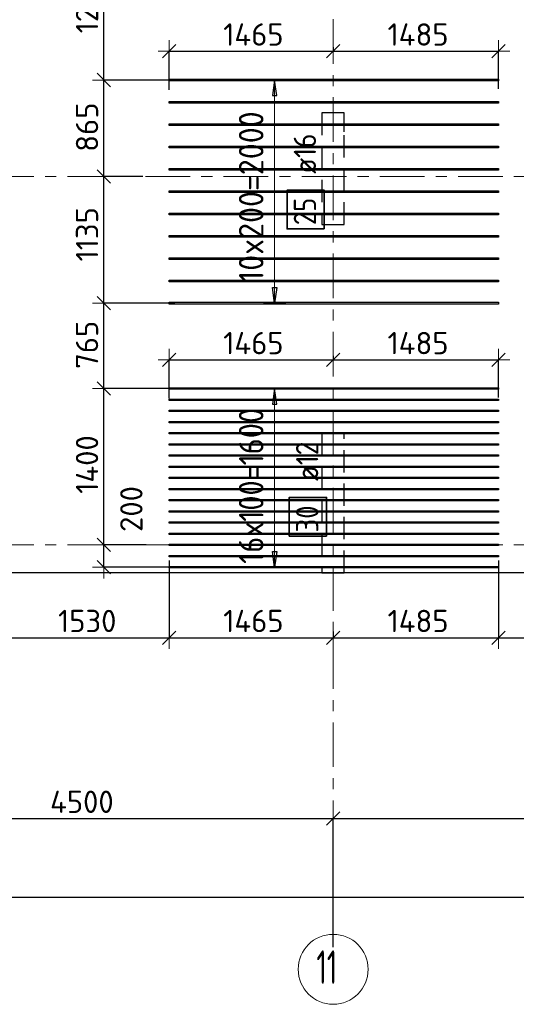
# Model space of a CAD drawing. Header units: metres. Extents: x -38 to 97, y -15 to 21.
# Tile 14 of 82: x 25.64 to 30.09, y -4.12 to 4.71. Entities that reach past the tile are written whole.
import ezdxf

# ---------------------------------------------------------------- set-up
doc = ezdxf.new("R2010")
doc.units = ezdxf.units.M
doc.header["$PDMODE"] = 65
for name, pattern in [('______11', [0.5, 0.4, -0.05, 0, -0.05]), ('______2', [0.27, 0.2, -0.07]), ('______5', [1.1, 0.8, -0.1, 0.1, -0.1])]:
    doc.linetypes.add(name, pattern=pattern)
for name, color, linetype, lineweight in [('XR$2$Осевая линия (1)', 7, '______5', 13), ('XR$2$Размерная линия (1)', 7, 'Continuous', 13), ('XR$3$Перекрытие (1)', 7, 'Continuous', 35), ('XR$3$Размерная линия (1)', 7, 'Continuous', 13)]:
    doc.layers.add(name, color=color, linetype=linetype, lineweight=lineweight)
doc.layers.add('XR$3$Арм.стержн.Доп. Арм верхн.зоны Х', color=7, linetype='Continuous', lineweight=35, true_color=0x8c8cff)
doc.layers.add('XR$5$Стена_ бетон несущ.', color=7, linetype='Continuous', lineweight=70, true_color=0xb4b496)
doc.styles.add('ISOCPEUR', font='txt')
doc.dimstyles.new('DIMSTYLE_3', dxfattribs={"dimtxt": 0.2, "dimasz": 0.2, "dimexe": 0, "dimexo": 0, "dimgap": 0.1, "dimtad": 2, "dimdec": 0, "dimlfac": 1000, "dimrnd": 5, "dimzin": 12, "dimdsep": 46, "dimtxsty": 'ISOCPEUR', "dimblk1": 'ALL_ML_STRICH', "dimblk2": 'ALL_ML_STRICH', "dimsah": 1, "dimcen": 0, "dimclrd": 7, "dimclre": 256, "dimclrt": 7, "dimadec": 0, "dimazin": 0, "dimtfac": 1, "dimtdec": 0, "dimtix": 1, "dimtmove": 2, "dimatfit": 3, "dimfxl": 0, "dimtzin": 0, "dimlwd": 0, "dimlwe": -3, "dimarcsym": 0})
doc.dimstyles.new('DIMSTYLE_7', dxfattribs={"dimtxt": 0.2, "dimasz": 0.2, "dimexe": 0, "dimexo": 0, "dimgap": 0.1, "dimtad": 0, "dimdec": 0, "dimlfac": 1000, "dimrnd": 5, "dimzin": 12, "dimdsep": 46, "dimtxsty": 'ISOCPEUR', "dimblk1": 'ALL_ML_STRICH', "dimblk2": 'ALL_ML_STRICH', "dimsah": 1, "dimcen": 0, "dimclrd": 7, "dimclre": 256, "dimclrt": 7, "dimadec": 0, "dimazin": 0, "dimtfac": 1, "dimtdec": 0, "dimtix": 1, "dimtmove": 2, "dimatfit": 3, "dimfxl": 0, "dimtvp": 1.2, "dimtzin": 0, "dimlwd": 0, "dimlwe": -3, "dimarcsym": 0})

# ---------------------------------------------------------------- blocks, each defined once
blk = doc.blocks.new('ALL_ML_STRICH')
at = {"color": 0, "linetype": 'ByBlock', "lineweight": -2}
for p, q in [((0, -0.5), (0, 0.5)), ((-1, 0), (0.5, 0)), ((-0.3, -0.3), (0.3, 0.3))]:
    blk.add_line(p, q, dxfattribs=at)
blk = doc.blocks.new('*D12')
at = {"layer": 'DEFPOINTS', "color": 7, "linetype": 'Continuous', "lineweight": 13, "transparency": 33554687}
for p in [(0.5, -3.1033), (0.5, -3.1563), (61.6, -3.1401)]:
    blk.add_point(p, dxfattribs=at)
at = {"layer": 'XR$2$Размерная линия (1)', "color": 9, "linetype": 'Continuous', "lineweight": -2, "true_color": 0xc7c7c7, "transparency": 33554687}
for p, q in [((0.5, -3.1233), (0.5, -3.1563)), ((61.6, -3.1563), (61.6, -3.1563))]:
    blk.add_line(p, q, dxfattribs=at)
at = {"layer": 'XR$2$Размерная линия (1)', "color": 7, "linetype": 'Continuous', "lineweight": -2, "transparency": 33554687}
blk.add_line((0.5, -3.1563), (61.6, -3.1563), dxfattribs=at)
at = {"layer": 'XR$2$Размерная линия (1)', "color": 7, "linetype": 'Continuous', "lineweight": 13, "transparency": 33554687, "xscale": 0.2, "yscale": 0.2, "zscale": 0.2, "rotation": 180}
blk.add_blockref('ALL_ML_STRICH', (0.5, -3.1563), dxfattribs=at)
at = {"layer": 'XR$2$Размерная линия (1)', "color": 7, "linetype": 'Continuous', "lineweight": 13, "transparency": 33554687, "xscale": 0.2, "yscale": 0.2, "zscale": 0.2}
blk.add_blockref('ALL_ML_STRICH', (61.6, -3.1563), dxfattribs=at)
at = {"layer": 'XR$2$Размерная линия (1)', "color": 7, "linetype": 'Continuous', "lineweight": 13, "transparency": 33554687, "insert": (31.1, -3.0063), "char_height": 0.2, "width": 1, "attachment_point": 5, "style": 'ISOCPEUR'}
blk.add_mtext('\\A1;{61100}', dxfattribs=at)
blk = doc.blocks.new('*D18')
at = {"layer": 'DEFPOINTS', "color": 7, "linetype": 'Continuous', "lineweight": 13, "transparency": 33554687}
for p in [(23.95, -2.452), (23.95, -3.5208), (28.45, -3.6233)]:
    blk.add_point(p, dxfattribs=at)
at = {"layer": 'XR$2$Размерная линия (1)', "color": 9, "linetype": 'Continuous', "lineweight": -2, "true_color": 0xc7c7c7, "transparency": 33554687}
for p, q in [((23.95, -3.5008), (23.95, -2.452)), ((28.45, -3.6033), (28.45, -2.452))]:
    blk.add_line(p, q, dxfattribs=at)
at = {"layer": 'XR$2$Размерная линия (1)', "color": 7, "linetype": 'Continuous', "lineweight": -2, "transparency": 33554687}
blk.add_line((23.95, -2.452), (28.45, -2.452), dxfattribs=at)
at = {"layer": 'XR$2$Размерная линия (1)', "color": 7, "linetype": 'Continuous', "lineweight": 13, "transparency": 33554687, "xscale": 0.2, "yscale": 0.2, "zscale": 0.2, "rotation": 180}
blk.add_blockref('ALL_ML_STRICH', (23.95, -2.452), dxfattribs=at)
at = {"layer": 'XR$2$Размерная линия (1)', "color": 7, "linetype": 'Continuous', "lineweight": 13, "transparency": 33554687, "xscale": 0.2, "yscale": 0.2, "zscale": 0.2}
blk.add_blockref('ALL_ML_STRICH', (28.45, -2.452), dxfattribs=at)
at = {"layer": 'XR$2$Размерная линия (1)', "color": 7, "linetype": 'Continuous', "lineweight": 13, "transparency": 33554687, "insert": (26.2, -2.302), "char_height": 0.2, "width": 0.8, "attachment_point": 5, "style": 'ISOCPEUR'}
blk.add_mtext('\\A1;{4500}', dxfattribs=at)
blk = doc.blocks.new('*D19')
at = {"layer": 'DEFPOINTS', "color": 7, "linetype": 'Continuous', "lineweight": 13, "transparency": 33554687}
for p in [(28.45, -2.452), (32.55, -2.8016), (28.45, -3.6233)]:
    blk.add_point(p, dxfattribs=at)
at = {"layer": 'XR$2$Размерная линия (1)', "color": 9, "linetype": 'Continuous', "lineweight": -2, "true_color": 0xc7c7c7, "transparency": 33554687}
for p, q in [((28.45, -3.6033), (28.45, -2.452)), ((32.55, -2.7816), (32.55, -2.452))]:
    blk.add_line(p, q, dxfattribs=at)
at = {"layer": 'XR$2$Размерная линия (1)', "color": 7, "linetype": 'Continuous', "lineweight": -2, "transparency": 33554687}
blk.add_line((28.45, -2.452), (32.55, -2.452), dxfattribs=at)
at = {"layer": 'XR$2$Размерная линия (1)', "color": 7, "linetype": 'Continuous', "lineweight": 13, "transparency": 33554687, "xscale": 0.2, "yscale": 0.2, "zscale": 0.2, "rotation": 180}
blk.add_blockref('ALL_ML_STRICH', (28.45, -2.452), dxfattribs=at)
at = {"layer": 'XR$2$Размерная линия (1)', "color": 7, "linetype": 'Continuous', "lineweight": 13, "transparency": 33554687, "xscale": 0.2, "yscale": 0.2, "zscale": 0.2}
blk.add_blockref('ALL_ML_STRICH', (32.55, -2.452), dxfattribs=at)
at = {"layer": 'XR$2$Размерная линия (1)', "color": 7, "linetype": 'Continuous', "lineweight": 13, "transparency": 33554687, "insert": (30.52, -2.302), "char_height": 0.2, "width": 0.8, "attachment_point": 5, "style": 'ISOCPEUR'}
blk.add_mtext('\\A1;{4100}', dxfattribs=at)
blk = doc.blocks.new('*D111')
at = {"layer": 'DEFPOINTS', "color": 7, "linetype": 'Continuous', "lineweight": 13, "transparency": 33554687}
for p in [(25.4529, -0.0957), (26.9829, -0.1211), (25.4529, -0.8318)]:
    blk.add_point(p, dxfattribs=at)
at = {"layer": 'XR$3$Размерная линия (1)', "color": 9, "linetype": 'Continuous', "lineweight": -2, "true_color": 0xc7c7c7, "transparency": 33554687}
for p, q in [((25.4529, -0.1157), (25.4529, -0.8318)), ((26.9829, -0.1411), (26.9829, -0.8318))]:
    blk.add_line(p, q, dxfattribs=at)
at = {"layer": 'XR$3$Размерная линия (1)', "color": 7, "linetype": 'Continuous', "lineweight": -2, "transparency": 33554687}
blk.add_line((25.4529, -0.8318), (26.9829, -0.8318), dxfattribs=at)
at = {"layer": 'XR$3$Размерная линия (1)', "color": 7, "linetype": 'Continuous', "lineweight": 13, "transparency": 33554687, "xscale": 0.2, "yscale": 0.2, "zscale": 0.2, "rotation": 180}
blk.add_blockref('ALL_ML_STRICH', (25.4529, -0.8318), dxfattribs=at)
at = {"layer": 'XR$3$Размерная линия (1)', "color": 7, "linetype": 'Continuous', "lineweight": 13, "transparency": 33554687, "xscale": 0.2, "yscale": 0.2, "zscale": 0.2}
blk.add_blockref('ALL_ML_STRICH', (26.9829, -0.8318), dxfattribs=at)
at = {"layer": 'XR$3$Размерная линия (1)', "color": 7, "linetype": 'Continuous', "lineweight": 13, "transparency": 33554687, "insert": (26.2479, -0.6818), "char_height": 0.2, "width": 0.8, "attachment_point": 5, "style": 'ISOCPEUR'}
blk.add_mtext('\\A1;{1530}', dxfattribs=at)
blk = doc.blocks.new('*D112')
at = {"layer": 'DEFPOINTS', "color": 7, "linetype": 'Continuous', "lineweight": 13, "transparency": 33554687}
for p in [(26.9829, -0.1211), (28.45, -0.7547), (26.9829, -0.8318)]:
    blk.add_point(p, dxfattribs=at)
at = {"layer": 'XR$3$Размерная линия (1)', "color": 9, "linetype": 'Continuous', "lineweight": -2, "true_color": 0xc7c7c7, "transparency": 33554687}
for p, q in [((26.9829, -0.1411), (26.9829, -0.8318)), ((28.45, -0.7747), (28.45, -0.8318))]:
    blk.add_line(p, q, dxfattribs=at)
at = {"layer": 'XR$3$Размерная линия (1)', "color": 7, "linetype": 'Continuous', "lineweight": -2, "transparency": 33554687}
blk.add_line((26.9829, -0.8318), (28.45, -0.8318), dxfattribs=at)
at = {"layer": 'XR$3$Размерная линия (1)', "color": 7, "linetype": 'Continuous', "lineweight": 13, "transparency": 33554687, "xscale": 0.2, "yscale": 0.2, "zscale": 0.2, "rotation": 180}
blk.add_blockref('ALL_ML_STRICH', (26.9829, -0.8318), dxfattribs=at)
at = {"layer": 'XR$3$Размерная линия (1)', "color": 7, "linetype": 'Continuous', "lineweight": 13, "transparency": 33554687, "xscale": 0.2, "yscale": 0.2, "zscale": 0.2}
blk.add_blockref('ALL_ML_STRICH', (28.45, -0.8318), dxfattribs=at)
at = {"layer": 'XR$3$Размерная линия (1)', "color": 7, "linetype": 'Continuous', "lineweight": 13, "transparency": 33554687, "insert": (27.7364, -0.6818), "char_height": 0.2, "width": 0.8, "attachment_point": 5, "style": 'ISOCPEUR'}
blk.add_mtext('\\A1;{1465}', dxfattribs=at)
blk = doc.blocks.new('*D113')
at = {"layer": 'DEFPOINTS', "color": 7, "linetype": 'Continuous', "lineweight": 13, "transparency": 33554687}
for p in [(29.9329, -0.1211), (28.45, -0.7547), (28.45, -0.8318)]:
    blk.add_point(p, dxfattribs=at)
at = {"layer": 'XR$3$Размерная линия (1)', "color": 9, "linetype": 'Continuous', "lineweight": -2, "true_color": 0xc7c7c7, "transparency": 33554687}
for p, q in [((29.9329, -0.1411), (29.9329, -0.8318)), ((28.45, -0.7747), (28.45, -0.8318))]:
    blk.add_line(p, q, dxfattribs=at)
at = {"layer": 'XR$3$Размерная линия (1)', "color": 7, "linetype": 'Continuous', "lineweight": -2, "transparency": 33554687}
blk.add_line((28.45, -0.8318), (29.9329, -0.8318), dxfattribs=at)
at = {"layer": 'XR$3$Размерная линия (1)', "color": 7, "linetype": 'Continuous', "lineweight": 13, "transparency": 33554687, "xscale": 0.2, "yscale": 0.2, "zscale": 0.2, "rotation": 180}
blk.add_blockref('ALL_ML_STRICH', (28.45, -0.8318), dxfattribs=at)
at = {"layer": 'XR$3$Размерная линия (1)', "color": 7, "linetype": 'Continuous', "lineweight": 13, "transparency": 33554687, "xscale": 0.2, "yscale": 0.2, "zscale": 0.2}
blk.add_blockref('ALL_ML_STRICH', (29.9329, -0.8318), dxfattribs=at)
at = {"layer": 'XR$3$Размерная линия (1)', "color": 7, "linetype": 'Continuous', "lineweight": 13, "transparency": 33554687, "insert": (29.2114, -0.6818), "char_height": 0.2, "width": 0.8, "attachment_point": 5, "style": 'ISOCPEUR'}
blk.add_mtext('\\A1;{1485}', dxfattribs=at)
blk = doc.blocks.new('*D114')
at = {"layer": 'DEFPOINTS', "color": 7, "linetype": 'Continuous', "lineweight": 13, "transparency": 33554687}
for p in [(29.9329, -0.1211), (31.45, -0.2068), (29.9329, -0.8318)]:
    blk.add_point(p, dxfattribs=at)
at = {"layer": 'XR$3$Размерная линия (1)', "color": 9, "linetype": 'Continuous', "lineweight": -2, "true_color": 0xc7c7c7, "transparency": 33554687}
for p, q in [((29.9329, -0.1411), (29.9329, -0.8318)), ((31.45, -0.2268), (31.45, -0.8318))]:
    blk.add_line(p, q, dxfattribs=at)
at = {"layer": 'XR$3$Размерная линия (1)', "color": 7, "linetype": 'Continuous', "lineweight": -2, "transparency": 33554687}
blk.add_line((29.9329, -0.8318), (31.45, -0.8318), dxfattribs=at)
at = {"layer": 'XR$3$Размерная линия (1)', "color": 7, "linetype": 'Continuous', "lineweight": 13, "transparency": 33554687, "xscale": 0.2, "yscale": 0.2, "zscale": 0.2, "rotation": 180}
blk.add_blockref('ALL_ML_STRICH', (29.9329, -0.8318), dxfattribs=at)
at = {"layer": 'XR$3$Размерная линия (1)', "color": 7, "linetype": 'Continuous', "lineweight": 13, "transparency": 33554687, "xscale": 0.2, "yscale": 0.2, "zscale": 0.2}
blk.add_blockref('ALL_ML_STRICH', (31.45, -0.8318), dxfattribs=at)
at = {"layer": 'XR$3$Размерная линия (1)', "color": 7, "linetype": 'Continuous', "lineweight": 13, "transparency": 33554687, "insert": (30.7414, -0.6818), "char_height": 0.2, "width": 0.8, "attachment_point": 5, "style": 'ISOCPEUR'}
blk.add_mtext('\\A1;{1515}', dxfattribs=at)
blk = doc.blocks.new('*D147')
at = {"layer": 'DEFPOINTS', "color": 7, "linetype": 'Continuous', "lineweight": 13, "transparency": 33554687}
for p in [(28.45, 1.7147), (26.9829, 1.6579), (26.9829, 1.293)]:
    blk.add_point(p, dxfattribs=at)
at = {"layer": 'XR$3$Размерная линия (1)', "color": 9, "linetype": 'Continuous', "lineweight": -2, "true_color": 0xc7c7c7, "transparency": 33554687}
for p, q in [((28.45, 1.6947), (28.45, 1.6579)), ((26.9829, 1.313), (26.9829, 1.6579))]:
    blk.add_line(p, q, dxfattribs=at)
at = {"layer": 'XR$3$Размерная линия (1)', "color": 7, "linetype": 'Continuous', "lineweight": -2, "transparency": 33554687}
blk.add_line((26.9829, 1.6579), (28.45, 1.6579), dxfattribs=at)
at = {"layer": 'XR$3$Размерная линия (1)', "color": 7, "linetype": 'Continuous', "lineweight": 13, "transparency": 33554687, "xscale": 0.2, "yscale": 0.2, "zscale": 0.2, "rotation": 180}
blk.add_blockref('ALL_ML_STRICH', (26.9829, 1.6579), dxfattribs=at)
at = {"layer": 'XR$3$Размерная линия (1)', "color": 7, "linetype": 'Continuous', "lineweight": 13, "transparency": 33554687, "xscale": 0.2, "yscale": 0.2, "zscale": 0.2}
blk.add_blockref('ALL_ML_STRICH', (28.45, 1.6579), dxfattribs=at)
at = {"layer": 'XR$3$Размерная линия (1)', "color": 7, "linetype": 'Continuous', "lineweight": 13, "transparency": 33554687, "insert": (27.7364, 1.8079), "char_height": 0.2, "width": 0.8, "attachment_point": 5, "style": 'ISOCPEUR'}
blk.add_mtext('\\A1;{1465}', dxfattribs=at)
blk = doc.blocks.new('*D148')
at = {"layer": 'DEFPOINTS', "color": 7, "linetype": 'Continuous', "lineweight": 13, "transparency": 33554687}
for p in [(28.45, 1.7147), (28.45, 1.6579), (29.9329, 1.3011)]:
    blk.add_point(p, dxfattribs=at)
at = {"layer": 'XR$3$Размерная линия (1)', "color": 9, "linetype": 'Continuous', "lineweight": -2, "true_color": 0xc7c7c7, "transparency": 33554687}
for p, q in [((28.45, 1.6947), (28.45, 1.6579)), ((29.9329, 1.3211), (29.9329, 1.6579))]:
    blk.add_line(p, q, dxfattribs=at)
at = {"layer": 'XR$3$Размерная линия (1)', "color": 7, "linetype": 'Continuous', "lineweight": -2, "transparency": 33554687}
blk.add_line((28.45, 1.6579), (29.9329, 1.6579), dxfattribs=at)
at = {"layer": 'XR$3$Размерная линия (1)', "color": 7, "linetype": 'Continuous', "lineweight": 13, "transparency": 33554687, "xscale": 0.2, "yscale": 0.2, "zscale": 0.2, "rotation": 180}
blk.add_blockref('ALL_ML_STRICH', (28.45, 1.6579), dxfattribs=at)
at = {"layer": 'XR$3$Размерная линия (1)', "color": 7, "linetype": 'Continuous', "lineweight": 13, "transparency": 33554687, "xscale": 0.2, "yscale": 0.2, "zscale": 0.2}
blk.add_blockref('ALL_ML_STRICH', (29.9329, 1.6579), dxfattribs=at)
at = {"layer": 'XR$3$Размерная линия (1)', "color": 7, "linetype": 'Continuous', "lineweight": 13, "transparency": 33554687, "insert": (29.2114, 1.8079), "char_height": 0.2, "width": 0.8, "attachment_point": 5, "style": 'ISOCPEUR'}
blk.add_mtext('\\A1;{1485}', dxfattribs=at)
blk = doc.blocks.new('*D149')
at = {"layer": 'DEFPOINTS', "color": 7, "linetype": 'Continuous', "lineweight": 13, "transparency": 33554687}
for p in [(26.9829, 4.4229), (28.45, 4.4797), (26.9829, 4.058)]:
    blk.add_point(p, dxfattribs=at)
at = {"layer": 'XR$3$Размерная линия (1)', "color": 9, "linetype": 'Continuous', "lineweight": -2, "true_color": 0xc7c7c7, "transparency": 33554687}
for p, q in [((26.9829, 4.078), (26.9829, 4.4229)), ((28.45, 4.4597), (28.45, 4.4229))]:
    blk.add_line(p, q, dxfattribs=at)
at = {"layer": 'XR$3$Размерная линия (1)', "color": 7, "linetype": 'Continuous', "lineweight": -2, "transparency": 33554687}
blk.add_line((26.9829, 4.4229), (28.45, 4.4229), dxfattribs=at)
at = {"layer": 'XR$3$Размерная линия (1)', "color": 7, "linetype": 'Continuous', "lineweight": 13, "transparency": 33554687, "xscale": 0.2, "yscale": 0.2, "zscale": 0.2, "rotation": 180}
blk.add_blockref('ALL_ML_STRICH', (26.9829, 4.4229), dxfattribs=at)
at = {"layer": 'XR$3$Размерная линия (1)', "color": 7, "linetype": 'Continuous', "lineweight": 13, "transparency": 33554687, "xscale": 0.2, "yscale": 0.2, "zscale": 0.2}
blk.add_blockref('ALL_ML_STRICH', (28.45, 4.4229), dxfattribs=at)
at = {"layer": 'XR$3$Размерная линия (1)', "color": 7, "linetype": 'Continuous', "lineweight": 13, "transparency": 33554687, "insert": (27.7364, 4.5729), "char_height": 0.2, "width": 0.8, "attachment_point": 5, "style": 'ISOCPEUR'}
blk.add_mtext('\\A1;{1465}', dxfattribs=at)
blk = doc.blocks.new('*D150')
at = {"layer": 'DEFPOINTS', "color": 7, "linetype": 'Continuous', "lineweight": 13, "transparency": 33554687}
for p in [(28.45, 4.4797), (28.45, 4.4229), (29.9329, 4.0661)]:
    blk.add_point(p, dxfattribs=at)
at = {"layer": 'XR$3$Размерная линия (1)', "color": 9, "linetype": 'Continuous', "lineweight": -2, "true_color": 0xc7c7c7, "transparency": 33554687}
for p, q in [((28.45, 4.4597), (28.45, 4.4229)), ((29.9329, 4.0861), (29.9329, 4.4229))]:
    blk.add_line(p, q, dxfattribs=at)
at = {"layer": 'XR$3$Размерная линия (1)', "color": 7, "linetype": 'Continuous', "lineweight": -2, "transparency": 33554687}
blk.add_line((28.45, 4.4229), (29.9329, 4.4229), dxfattribs=at)
at = {"layer": 'XR$3$Размерная линия (1)', "color": 7, "linetype": 'Continuous', "lineweight": 13, "transparency": 33554687, "xscale": 0.2, "yscale": 0.2, "zscale": 0.2, "rotation": 180}
blk.add_blockref('ALL_ML_STRICH', (28.45, 4.4229), dxfattribs=at)
at = {"layer": 'XR$3$Размерная линия (1)', "color": 7, "linetype": 'Continuous', "lineweight": 13, "transparency": 33554687, "xscale": 0.2, "yscale": 0.2, "zscale": 0.2}
blk.add_blockref('ALL_ML_STRICH', (29.9329, 4.4229), dxfattribs=at)
at = {"layer": 'XR$3$Размерная линия (1)', "color": 7, "linetype": 'Continuous', "lineweight": 13, "transparency": 33554687, "insert": (29.2114, 4.5729), "char_height": 0.2, "width": 0.8, "attachment_point": 5, "style": 'ISOCPEUR'}
blk.add_mtext('\\A1;{1485}', dxfattribs=at)
blk = doc.blocks.new('*D155')
at = {"layer": 'DEFPOINTS', "color": 7, "linetype": 'Continuous', "lineweight": 13, "transparency": 33554687}
for p in [(26.7968, 0), (26.3962, -0.1998), (27.0589, -0.1998)]:
    blk.add_point(p, dxfattribs=at)
at = {"layer": 'XR$3$Размерная линия (1)', "color": 9, "linetype": 'Continuous', "lineweight": -2, "true_color": 0xc7c7c7, "transparency": 33554687}
for p, q in [((26.7768, 0), (26.3962, 0)), ((27.0389, -0.1998), (26.3962, -0.1998))]:
    blk.add_line(p, q, dxfattribs=at)
at = {"layer": 'XR$3$Размерная линия (1)', "color": 7, "linetype": 'Continuous', "lineweight": -2, "transparency": 33554687}
blk.add_line((26.3962, -0.1998), (26.3962, 0), dxfattribs=at)
at = {"layer": 'XR$3$Размерная линия (1)', "color": 7, "linetype": 'Continuous', "lineweight": 13, "transparency": 33554687, "xscale": 0.2, "yscale": 0.2, "zscale": 0.2}
for p, rotation in [((26.3962, 0), 90), ((26.3962, -0.1998), 270)]:
    blk.add_blockref('ALL_ML_STRICH', p, dxfattribs=dict(at, rotation=rotation))
at = {"layer": 'XR$3$Размерная линия (1)', "color": 7, "linetype": 'Continuous', "lineweight": 13, "transparency": 33554687, "insert": (26.6433, 0.3216), "char_height": 0.2, "width": 0.6, "attachment_point": 5, "rotation": 90, "style": 'ISOCPEUR'}
blk.add_mtext('\\A1;{200}', dxfattribs=at)
blk = doc.blocks.new('*D156')
at = {"layer": 'DEFPOINTS', "color": 7, "linetype": 'Continuous', "lineweight": 13, "transparency": 33554687}
for p in [(27.0913, 1.4002), (26.3962, 0), (26.7968, 0)]:
    blk.add_point(p, dxfattribs=at)
at = {"layer": 'XR$3$Размерная линия (1)', "color": 9, "linetype": 'Continuous', "lineweight": -2, "true_color": 0xc7c7c7, "transparency": 33554687}
for p, q in [((27.0713, 1.4002), (26.3962, 1.4002)), ((26.7768, 0), (26.3962, 0))]:
    blk.add_line(p, q, dxfattribs=at)
at = {"layer": 'XR$3$Размерная линия (1)', "color": 7, "linetype": 'Continuous', "lineweight": -2, "transparency": 33554687}
blk.add_line((26.3962, 0), (26.3962, 1.4002), dxfattribs=at)
at = {"layer": 'XR$3$Размерная линия (1)', "color": 7, "linetype": 'Continuous', "lineweight": 13, "transparency": 33554687, "xscale": 0.2, "yscale": 0.2, "zscale": 0.2}
for p, rotation in [((26.3962, 1.4002), 90), ((26.3962, 0), 270)]:
    blk.add_blockref('ALL_ML_STRICH', p, dxfattribs=dict(at, rotation=rotation))
at = {"layer": 'XR$3$Размерная линия (1)', "color": 7, "linetype": 'Continuous', "lineweight": 13, "transparency": 33554687, "insert": (26.2462, 0.7201), "char_height": 0.2, "width": 0.8, "attachment_point": 5, "rotation": 90, "style": 'ISOCPEUR'}
blk.add_mtext('\\A1;{1400}', dxfattribs=at)
blk = doc.blocks.new('*D157')
at = {"layer": 'DEFPOINTS', "color": 7, "linetype": 'Continuous', "lineweight": 13, "transparency": 33554687}
for p in [(27.0518, 2.1652), (26.3962, 1.4002), (27.0913, 1.4002)]:
    blk.add_point(p, dxfattribs=at)
at = {"layer": 'XR$3$Размерная линия (1)', "color": 9, "linetype": 'Continuous', "lineweight": -2, "true_color": 0xc7c7c7, "transparency": 33554687}
for p, q in [((27.0318, 2.1652), (26.3962, 2.1652)), ((27.0713, 1.4002), (26.3962, 1.4002))]:
    blk.add_line(p, q, dxfattribs=at)
at = {"layer": 'XR$3$Размерная линия (1)', "color": 7, "linetype": 'Continuous', "lineweight": -2, "transparency": 33554687}
blk.add_line((26.3962, 1.4002), (26.3962, 2.1652), dxfattribs=at)
at = {"layer": 'XR$3$Размерная линия (1)', "color": 7, "linetype": 'Continuous', "lineweight": 13, "transparency": 33554687, "xscale": 0.2, "yscale": 0.2, "zscale": 0.2}
for p, rotation in [((26.3962, 2.1652), 90), ((26.3962, 1.4002), 270)]:
    blk.add_blockref('ALL_ML_STRICH', p, dxfattribs=dict(at, rotation=rotation))
at = {"layer": 'XR$3$Размерная линия (1)', "color": 7, "linetype": 'Continuous', "lineweight": 13, "transparency": 33554687, "insert": (26.2462, 1.7927), "char_height": 0.2, "width": 0.6, "attachment_point": 5, "rotation": 90, "style": 'ISOCPEUR'}
blk.add_mtext('\\A1;{765}', dxfattribs=at)
blk = doc.blocks.new('*D158')
at = {"layer": 'DEFPOINTS', "color": 7, "linetype": 'Continuous', "lineweight": 13, "transparency": 33554687}
for p in [(26.7651, 3.3), (26.3962, 2.1652), (27.0518, 2.1652)]:
    blk.add_point(p, dxfattribs=at)
at = {"layer": 'XR$3$Размерная линия (1)', "color": 9, "linetype": 'Continuous', "lineweight": -2, "true_color": 0xc7c7c7, "transparency": 33554687}
for p, q in [((26.7451, 3.3), (26.3962, 3.3)), ((27.0318, 2.1652), (26.3962, 2.1652))]:
    blk.add_line(p, q, dxfattribs=at)
at = {"layer": 'XR$3$Размерная линия (1)', "color": 7, "linetype": 'Continuous', "lineweight": -2, "transparency": 33554687}
blk.add_line((26.3962, 2.1652), (26.3962, 3.3), dxfattribs=at)
at = {"layer": 'XR$3$Размерная линия (1)', "color": 7, "linetype": 'Continuous', "lineweight": 13, "transparency": 33554687, "xscale": 0.2, "yscale": 0.2, "zscale": 0.2}
for p, rotation in [((26.3962, 3.3), 90), ((26.3962, 2.1652), 270)]:
    blk.add_blockref('ALL_ML_STRICH', p, dxfattribs=dict(at, rotation=rotation))
at = {"layer": 'XR$3$Размерная линия (1)', "color": 7, "linetype": 'Continuous', "lineweight": 13, "transparency": 33554687, "insert": (26.2462, 2.7826), "char_height": 0.2, "width": 0.8, "attachment_point": 5, "rotation": 90, "style": 'ISOCPEUR'}
blk.add_mtext('\\A1;{1135}', dxfattribs=at)
blk = doc.blocks.new('*D159')
at = {"layer": 'DEFPOINTS', "color": 7, "linetype": 'Continuous', "lineweight": 13, "transparency": 33554687}
for p in [(27.0481, 4.1652), (26.3962, 3.3), (26.7651, 3.3)]:
    blk.add_point(p, dxfattribs=at)
at = {"layer": 'XR$3$Размерная линия (1)', "color": 9, "linetype": 'Continuous', "lineweight": -2, "true_color": 0xc7c7c7, "transparency": 33554687}
for p, q in [((27.0281, 4.1652), (26.3962, 4.1652)), ((26.7451, 3.3), (26.3962, 3.3))]:
    blk.add_line(p, q, dxfattribs=at)
at = {"layer": 'XR$3$Размерная линия (1)', "color": 7, "linetype": 'Continuous', "lineweight": -2, "transparency": 33554687}
blk.add_line((26.3962, 3.3), (26.3962, 4.1652), dxfattribs=at)
at = {"layer": 'XR$3$Размерная линия (1)', "color": 7, "linetype": 'Continuous', "lineweight": 13, "transparency": 33554687, "xscale": 0.2, "yscale": 0.2, "zscale": 0.2}
for p, rotation in [((26.3962, 4.1652), 90), ((26.3962, 3.3), 270)]:
    blk.add_blockref('ALL_ML_STRICH', p, dxfattribs=dict(at, rotation=rotation))
at = {"layer": 'XR$3$Размерная линия (1)', "color": 7, "linetype": 'Continuous', "lineweight": 13, "transparency": 33554687, "insert": (26.2462, 3.7426), "char_height": 0.2, "width": 0.6, "attachment_point": 5, "rotation": 90, "style": 'ISOCPEUR'}
blk.add_mtext('\\A1;{865}', dxfattribs=at)
blk = doc.blocks.new('*D160')
at = {"layer": 'DEFPOINTS', "color": 7, "linetype": 'Continuous', "lineweight": 13, "transparency": 33554687}
for p in [(27.0588, 5.3752), (26.3962, 4.1652), (27.0481, 4.1652)]:
    blk.add_point(p, dxfattribs=at)
at = {"layer": 'XR$3$Размерная линия (1)', "color": 9, "linetype": 'Continuous', "lineweight": -2, "true_color": 0xc7c7c7, "transparency": 33554687}
for p, q in [((27.0388, 5.3752), (26.3962, 5.3752)), ((27.0281, 4.1652), (26.3962, 4.1652))]:
    blk.add_line(p, q, dxfattribs=at)
at = {"layer": 'XR$3$Размерная линия (1)', "color": 7, "linetype": 'Continuous', "lineweight": -2, "transparency": 33554687}
blk.add_line((26.3962, 4.1652), (26.3962, 5.3752), dxfattribs=at)
at = {"layer": 'XR$3$Размерная линия (1)', "color": 7, "linetype": 'Continuous', "lineweight": 13, "transparency": 33554687, "xscale": 0.2, "yscale": 0.2, "zscale": 0.2}
for p, rotation in [((26.3962, 5.3752), 90), ((26.3962, 4.1652), 270)]:
    blk.add_blockref('ALL_ML_STRICH', p, dxfattribs=dict(at, rotation=rotation))
at = {"layer": 'XR$3$Размерная линия (1)', "color": 7, "linetype": 'Continuous', "lineweight": 13, "transparency": 33554687, "insert": (26.2462, 4.8202), "char_height": 0.2, "width": 0.8, "attachment_point": 5, "rotation": 90, "style": 'ISOCPEUR'}
blk.add_mtext('\\A1;{1210}', dxfattribs=at)

msp = doc.modelspace()

# ---------------------------------------------------------------- linework, layer by layer
at = {"layer": 'XR$2$Осевая линия (1)', "color": 253, "linetype": '______11', "lineweight": 13, "true_color": 0xa0a0a0, "transparency": 33554687}
for p, q in [((28.45, -3.39), (28.45, 8.92)), ((-2.63, 3.3), (62.6, 3.3)), ((-2.63, 0), (62.6, 0))]:
    msp.add_line(p, q, dxfattribs=at)
at = {"layer": 'XR$2$Осевая линия (1)', "color": 7, "linetype": 'Continuous', "lineweight": 13, "transparency": 33554687}
msp.add_circle((28.4509, -3.8029), 0.3134, dxfattribs=at)
at = {"layer": 'XR$3$Арм.стержн.Доп. Арм верхн.зоны Х', "color": 253, "linetype": 'Continuous', "lineweight": -3, "true_color": 0xa0a0a0, "transparency": 33554687}
for p, q in [((27.9266, 4.1652), (27.8266, 4.1652)), ((27.9266, 4.1652), (28.0266, 4.1652)), ((27.9266, 2.1652), (27.8266, 2.1652)), ((27.9266, 2.1652), (28.0266, 2.1652)), ((27.9266, 1.4002), (27.8266, 1.4002)), ((27.9266, 1.4002), (28.0266, 1.4002)), ((27.9266, -0.1998), (27.8266, -0.1998)), ((27.9266, -0.1998), (28.0266, -0.1998))]:
    msp.add_line(p, q, dxfattribs=at)
at = {"layer": 'XR$3$Арм.стержн.Доп. Арм верхн.зоны Х', "color": 7, "linetype": 'Continuous', "lineweight": 25, "transparency": 33554687}
for p, q in [((27.9266, 4.1652), (27.9066, 4.0252)), ((27.9466, 4.0252), (27.9266, 4.1652)), ((27.9066, 4.0252), (27.9466, 4.0252)), ((27.9266, 2.1652), (27.9066, 2.3052)), ((27.9066, 2.3052), (27.9466, 2.3052)), ((27.9466, 2.3052), (27.9266, 2.1652)), ((27.9266, 1.4002), (27.9066, 1.2602)), ((27.9466, 1.2602), (27.9266, 1.4002)), ((27.9066, 1.2602), (27.9466, 1.2602)), ((27.9266, -0.1998), (27.9066, -0.0598)), ((27.9066, -0.0598), (27.9466, -0.0598)), ((27.9466, -0.0598), (27.9266, -0.1998))]:
    msp.add_line(p, q, dxfattribs=at)
at = {"layer": 'XR$3$Арм.стержн.Доп. Арм верхн.зоны Х', "color": 7, "linetype": 'Continuous', "lineweight": 13, "transparency": 33554687}
for p, q in [((27.9266, 4.1652), (27.9266, 4.1652)), ((27.9266, 2.1652), (27.9266, 4.1652)), ((27.9266, 2.1652), (27.9266, 2.1652)), ((27.9266, 1.4002), (27.9266, 1.4002)), ((27.9266, -0.1998), (27.9266, 1.4002)), ((27.9266, -0.1998), (27.9266, -0.1998))]:
    msp.add_line(p, q, dxfattribs=at)
at = {"layer": 'XR$3$Арм.стержн.Доп. Арм верхн.зоны Х', "color": 7, "linetype": 'Continuous', "lineweight": 25, "transparency": 33554687}
for points in [[(29.9329, 4.1572), (26.9829, 4.1572), (26.9829, 4.1732), (29.9329, 4.1732), (29.9329, 4.1572)], [(29.9329, 3.9572), (26.9829, 3.9572), (26.9829, 3.9732), (29.9329, 3.9732), (29.9329, 3.9572)], [(29.9329, 3.7572), (26.9829, 3.7572), (26.9829, 3.7732), (29.9329, 3.7732), (29.9329, 3.7572)], [(29.9329, 3.5572), (26.9829, 3.5572), (26.9829, 3.5732), (29.9329, 3.5732), (29.9329, 3.5572)], [(29.9329, 3.3572), (26.9829, 3.3572), (26.9829, 3.3732), (29.9329, 3.3732), (29.9329, 3.3572)], [(29.9329, 3.1572), (26.9829, 3.1572), (26.9829, 3.1732), (29.9329, 3.1732), (29.9329, 3.1572)], [(29.9329, 2.9572), (26.9829, 2.9572), (26.9829, 2.9732), (29.9329, 2.9732), (29.9329, 2.9572)], [(29.9329, 2.7572), (26.9829, 2.7572), (26.9829, 2.7732), (29.9329, 2.7732), (29.9329, 2.7572)], [(29.9329, 2.5572), (26.9829, 2.5572), (26.9829, 2.5732), (29.9329, 2.5732), (29.9329, 2.5572)], [(29.9329, 2.3572), (26.9829, 2.3572), (26.9829, 2.3732), (29.9329, 2.3732), (29.9329, 2.3572)], [(29.9329, 2.1572), (26.9829, 2.1572), (26.9829, 2.1732), (29.9329, 2.1732), (29.9329, 2.1572)]]:
    msp.add_lwpolyline(points, dxfattribs=at)
at = {"layer": 'XR$3$Арм.стержн.Доп. Арм верхн.зоны Х', "color": 7, "linetype": 'Continuous', "lineweight": 35, "transparency": 33554687}
for points in [[(28.3712, 2.8315), (28.3712, 3.1781), (28.0379, 3.1781), (28.0379, 2.8315), (28.3712, 2.8315)], [(28.3915, 0.0783), (28.3915, 0.4249), (28.0582, 0.4249), (28.0582, 0.0783), (28.3915, 0.0783)]]:
    msp.add_lwpolyline(points, dxfattribs=at)
at = {"layer": 'XR$3$Арм.стержн.Доп. Арм верхн.зоны Х', "color": 34, "linetype": 'Continuous', "lineweight": 25, "transparency": 33554687}
for points in [[(29.9329, 1.3942), (26.9829, 1.3942), (26.9829, 1.4062), (29.9329, 1.4062), (29.9329, 1.3942)], [(29.9329, 1.2942), (26.9829, 1.2942), (26.9829, 1.3062), (29.9329, 1.3062), (29.9329, 1.2942)], [(29.9329, 1.1942), (26.9829, 1.1942), (26.9829, 1.2062), (29.9329, 1.2062), (29.9329, 1.1942)], [(29.9329, 1.0942), (26.9829, 1.0942), (26.9829, 1.1062), (29.9329, 1.1062), (29.9329, 1.0942)], [(29.9329, 0.9942), (26.9829, 0.9942), (26.9829, 1.0062), (29.9329, 1.0062), (29.9329, 0.9942)], [(29.9329, 0.8942), (26.9829, 0.8942), (26.9829, 0.9062), (29.9329, 0.9062), (29.9329, 0.8942)], [(29.9329, 0.7942), (26.9829, 0.7942), (26.9829, 0.8062), (29.9329, 0.8062), (29.9329, 0.7942)], [(29.9329, 0.6942), (26.9829, 0.6942), (26.9829, 0.7062), (29.9329, 0.7062), (29.9329, 0.6942)], [(29.9329, 0.5942), (26.9829, 0.5942), (26.9829, 0.6062), (29.9329, 0.6062), (29.9329, 0.5942)], [(29.9329, 0.4942), (26.9829, 0.4942), (26.9829, 0.5062), (29.9329, 0.5062), (29.9329, 0.4942)], [(29.9329, 0.3942), (26.9829, 0.3942), (26.9829, 0.4062), (29.9329, 0.4062), (29.9329, 0.3942)], [(29.9329, 0.2942), (26.9829, 0.2942), (26.9829, 0.3062), (29.9329, 0.3062), (29.9329, 0.2942)], [(29.9329, 0.1942), (26.9829, 0.1942), (26.9829, 0.2062), (29.9329, 0.2062), (29.9329, 0.1942)], [(29.9329, 0.0942), (26.9829, 0.0942), (26.9829, 0.1062), (29.9329, 0.1062), (29.9329, 0.0942)], [(29.9329, -0.0058), (26.9829, -0.0058), (26.9829, 0.0062), (29.9329, 0.0062), (29.9329, -0.0058)], [(29.9329, -0.1058), (26.9829, -0.1058), (26.9829, -0.0938), (29.9329, -0.0938), (29.9329, -0.1058)], [(29.9329, -0.2058), (26.9829, -0.2058), (26.9829, -0.1938), (29.9329, -0.1938), (29.9329, -0.2058)]]:
    msp.add_lwpolyline(points, dxfattribs=at)
at = {"layer": 'XR$3$Перекрытие (1)', "color": 7, "linetype": 'Continuous', "lineweight": 25, "transparency": 33554687}
msp.add_line((32.675, -0.25), (19.55, -0.2498), dxfattribs=at)
at = {"layer": 'XR$5$Стена_ бетон несущ.', "color": 253, "linetype": '______2', "lineweight": -3, "true_color": 0xa0a0a0, "transparency": 33554687}
for p, q in [((28.55, 3.87), (28.35, 3.87)), ((28.35, 3.87), (28.35, 2.87)), ((28.55, 3.85), (28.55, 3.87)), ((28.55, 3.7), (28.55, 3.85)), ((28.55, 2.87), (28.55, 3.7)), ((28.35, 2.87), (28.55, 2.87)), ((28.55, 1), (28.35, 1)), ((28.35, 1), (28.35, -0.25)), ((28.55, -0.25), (28.55, 1)), ((28.35, -0.25), (28.55, -0.25))]:
    msp.add_line(p, q, dxfattribs=at)

# ---------------------------------------------------------------- texts
at = {"layer": 'XR$2$Осевая линия (1)', "color": 7, "linetype": 'Continuous', "lineweight": 13, "transparency": 33554687, "insert": (28.3009, -3.9334), "char_height": 0.3, "width": 0.39375, "attachment_point": 7, "style": 'ISOCPEUR'}
msp.add_mtext('\\W0.62;11', dxfattribs=at)
at = {"layer": 'XR$3$Арм.стержн.Доп. Арм верхн.зоны Х', "color": 7, "linetype": 'Continuous', "lineweight": 13, "transparency": 33554687, "char_height": 0.22, "attachment_point": 7, "rotation": 90, "style": 'ISOCPEUR'}
for s, insert, width in [('\\W0.95;10x200=2000', (27.8266, 2.3512), 1.753129), ('\\W0.90;16x100=1600', (27.8266, -0.1698), 1.659819)]:
    msp.add_mtext(s, dxfattribs=dict(at, insert=insert, width=width))
at = {"layer": 'XR$3$Арм.стержн.Доп. Арм верхн.зоны Х', "color": 7, "linetype": 'Continuous', "lineweight": 25, "transparency": 33554687, "char_height": 0.2, "attachment_point": 7, "rotation": 90, "style": 'ISOCPEUR'}
for s, insert, width in [('\\W0.89; ø16 ', (28.2979, 3.2115), 0.749105), ('\\W0.87;25', (28.2979, 2.8648), 0.367208), ('\\W0.89; ø12 ', (28.3182, 0.4583), 0.749105), ('\\W0.87;30', (28.3182, 0.1116), 0.367208)]:
    msp.add_mtext(s, dxfattribs=dict(at, insert=insert, width=width))

# ---------------------------------------------------------------- dimensions: what is measured, and where the dimension line sits
at = {"layer": 'XR$2$Размерная линия (1)', "color": 7, "linetype": 'Continuous', "lineweight": 13, "transparency": 33554687}
for base, p1, p2, picture, middle in [((28.45, -2.452), (23.95, -3.5008), (28.45, -3.6033), '*D18', (26.2, -2.302)), ((32.55, -2.452), (28.45, -3.6033), (32.55, -2.7816), '*D19', (30.52, -2.302)), ((61.6, -3.1563), (0.5, -3.1233), (61.6, -3.1563), '*D12', (31.1, -3.0063))]:
    dim = msp.add_linear_dim(base=base, p1=p1, p2=p2, dimstyle='DIMSTYLE_3', override={"dimpost": '<>', "dimclrd": 7, "dimclre": 9, "dimclrt": 7, "dimlwd": 0, "dimlwe": 65533}, dxfattribs=at)
    dim.commit()
    dim.dimension.update_dxf_attribs({"geometry": picture, "text_midpoint": middle, "dimtype": 160})
at = {"layer": 'XR$3$Размерная линия (1)', "color": 7, "linetype": 'Continuous', "lineweight": 13, "transparency": 33554687}
for base, p1, p2, dimstyle, picture, middle in [((26.3962, 5.3752), (27.0281, 4.1652), (27.0388, 5.3752), 'DIMSTYLE_3', '*D160', (26.2462, 4.8202)), ((26.3962, 4.1652), (26.7451, 3.3), (27.0281, 4.1652), 'DIMSTYLE_3', '*D159', (26.2462, 3.7426)), ((26.3962, 3.3), (27.0318, 2.1652), (26.7451, 3.3), 'DIMSTYLE_3', '*D158', (26.2462, 2.7826)), ((26.3962, 2.1652), (27.0713, 1.4002), (27.0318, 2.1652), 'DIMSTYLE_3', '*D157', (26.2462, 1.7927)), ((26.3962, 1.4002), (26.7768, 0), (27.0713, 1.4002), 'DIMSTYLE_3', '*D156', (26.2462, 0.7201)), ((26.3962, 0), (27.0389, -0.1998), (26.7768, 0), 'DIMSTYLE_7', '*D155', (26.6433, 0.3216))]:
    dim = msp.add_linear_dim(base=base, p1=p1, p2=p2, angle=90, dimstyle=dimstyle, override={"dimpost": '<>', "dimclrd": 7, "dimclre": 9, "dimclrt": 7, "dimlwd": 0, "dimlwe": 65533}, dxfattribs=at)
    dim.commit()
    dim.dimension.update_dxf_attribs({"geometry": picture, "text_midpoint": middle, "dimtype": 160})
for base, p1, p2, picture, middle in [((28.45, 4.4229), (26.9829, 4.078), (28.45, 4.4597), '*D149', (27.7364, 4.5729)), ((29.9329, 4.4229), (28.45, 4.4597), (29.9329, 4.0861), '*D150', (29.2114, 4.5729)), ((28.45, 1.6579), (26.9829, 1.313), (28.45, 1.6947), '*D147', (27.7364, 1.8079)), ((29.9329, 1.6579), (28.45, 1.6947), (29.9329, 1.3211), '*D148', (29.2114, 1.8079)), ((26.9829, -0.8318), (25.4529, -0.1157), (26.9829, -0.1411), '*D111', (26.2479, -0.6818)), ((28.45, -0.8318), (26.9829, -0.1411), (28.45, -0.7747), '*D112', (27.7364, -0.6818)), ((29.9329, -0.8318), (28.45, -0.7747), (29.9329, -0.1411), '*D113', (29.2114, -0.6818)), ((31.45, -0.8318), (29.9329, -0.1411), (31.45, -0.2268), '*D114', (30.7414, -0.6818))]:
    dim = msp.add_linear_dim(base=base, p1=p1, p2=p2, dimstyle='DIMSTYLE_3', override={"dimpost": '<>', "dimclrd": 7, "dimclre": 9, "dimclrt": 7, "dimlwd": 0, "dimlwe": 65533}, dxfattribs=at)
    dim.commit()
    dim.dimension.update_dxf_attribs({"geometry": picture, "text_midpoint": middle, "dimtype": 160})

doc.saveas('drawing.dxf')
